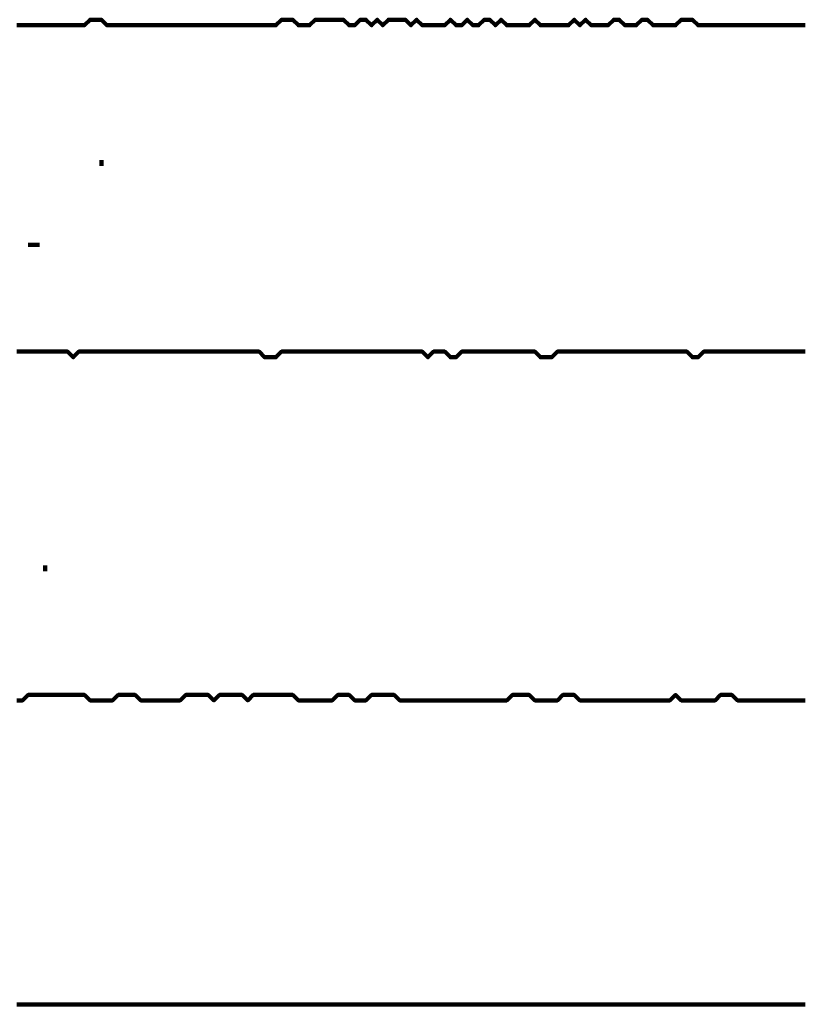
# Model space of a CAD drawing. Header units: metres. Extents: x 1959 to 4131, y 3282 to 4313.
# Tile 61 of 256: x 2131.86 to 2133.14, y 4296.33 to 4297.94. Entities that reach past the tile are written whole.
import ezdxf

# ---------------------------------------------------------------- set-up
doc = ezdxf.new("R2010")
doc.units = ezdxf.units.M
doc.layers.add('P', color=250, linetype='Continuous', lineweight=100)

msp = doc.modelspace()

# ---------------------------------------------------------------- linework, layer by layer
at = {"layer": 'P', "color": 0, "linetype": 'Continuous'}
for points in [[(2131.8568, 4297.9316), (2131.8661, 4297.9316), (2131.8753, 4297.9316), (2131.8845, 4297.9316), (2131.8938, 4297.9316), (2131.903, 4297.9316), (2131.9122, 4297.9316), (2131.9215, 4297.9316), (2131.9307, 4297.9316), (2131.9399, 4297.9316), (2131.9492, 4297.9316), (2131.9584, 4297.9316), (2131.9676, 4297.9316), (2131.9768, 4297.9408), (2131.9861, 4297.9408), (2131.9953, 4297.9408), (2132.0045, 4297.9316), (2132.0138, 4297.9316), (2132.023, 4297.9316), (2132.0322, 4297.9316), (2132.0415, 4297.9316), (2132.0507, 4297.9316), (2132.0599, 4297.9316), (2132.0692, 4297.9316), (2132.0784, 4297.9316), (2132.0876, 4297.9316), (2132.0968, 4297.9316), (2132.1061, 4297.9316), (2132.1153, 4297.9316), (2132.1245, 4297.9316), (2132.1338, 4297.9316), (2132.143, 4297.9316), (2132.1522, 4297.9316), (2132.1615, 4297.9316), (2132.1707, 4297.9316), (2132.1799, 4297.9316), (2132.1892, 4297.9316), (2132.1984, 4297.9316), (2132.2076, 4297.9316), (2132.2168, 4297.9316), (2132.2261, 4297.9316), (2132.2353, 4297.9316), (2132.2445, 4297.9316), (2132.2538, 4297.9316), (2132.263, 4297.9316), (2132.2722, 4297.9316), (2132.2815, 4297.9316), (2132.2907, 4297.9408), (2132.2999, 4297.9408), (2132.3092, 4297.9408), (2132.3184, 4297.9316), (2132.3276, 4297.9316), (2132.3368, 4297.9316), (2132.3461, 4297.9408), (2132.3553, 4297.9408), (2132.3645, 4297.9408), (2132.3738, 4297.9408), (2132.383, 4297.9408), (2132.3922, 4297.9408), (2132.4015, 4297.9316), (2132.4107, 4297.9316), (2132.4199, 4297.9408), (2132.4292, 4297.9408), (2132.4384, 4297.9316), (2132.4476, 4297.9408), (2132.4568, 4297.9316), (2132.4661, 4297.9408), (2132.4753, 4297.9408), (2132.4845, 4297.9408), (2132.4938, 4297.9408), (2132.503, 4297.9316), (2132.5122, 4297.9408), (2132.5215, 4297.9316), (2132.5307, 4297.9316), (2132.5399, 4297.9316), (2132.5492, 4297.9316), (2132.5584, 4297.9316), (2132.5676, 4297.9408), (2132.5768, 4297.9316), (2132.5861, 4297.9316), (2132.5953, 4297.9408), (2132.6045, 4297.9316), (2132.6138, 4297.9316), (2132.623, 4297.9408), (2132.6322, 4297.9408), (2132.6415, 4297.9316), (2132.6507, 4297.9408), (2132.6599, 4297.9316), (2132.6692, 4297.9316), (2132.6784, 4297.9316), (2132.6876, 4297.9316), (2132.6968, 4297.9316), (2132.7061, 4297.9408), (2132.7153, 4297.9316), (2132.7245, 4297.9316), (2132.7338, 4297.9316), (2132.743, 4297.9316), (2132.7522, 4297.9316), (2132.7615, 4297.9316), (2132.7707, 4297.9408), (2132.7799, 4297.9316), (2132.7892, 4297.9408), (2132.7984, 4297.9316), (2132.8076, 4297.9316), (2132.8168, 4297.9316), (2132.8261, 4297.9316), (2132.8353, 4297.9408), (2132.8445, 4297.9408), (2132.8538, 4297.9316), (2132.863, 4297.9316), (2132.8722, 4297.9316), (2132.8815, 4297.9408), (2132.8907, 4297.9408), (2132.8999, 4297.9316), (2132.9092, 4297.9316), (2132.9184, 4297.9316), (2132.9276, 4297.9316), (2132.9368, 4297.9316), (2132.9461, 4297.9408), (2132.9553, 4297.9408), (2132.9645, 4297.9408), (2132.9738, 4297.9316), (2132.983, 4297.9316), (2132.9922, 4297.9316), (2133.0015, 4297.9316), (2133.0107, 4297.9316), (2133.0199, 4297.9316), (2133.0292, 4297.9316), (2133.0384, 4297.9316), (2133.0476, 4297.9316), (2133.0568, 4297.9316), (2133.0661, 4297.9316), (2133.0753, 4297.9316), (2133.0845, 4297.9316), (2133.0938, 4297.9316), (2133.103, 4297.9316), (2133.1122, 4297.9316), (2133.1215, 4297.9316), (2133.1307, 4297.9316), (2133.1399, 4297.9316), (2133.1492, 4297.9316)], [(2131.9953, 4297.7101), (2131.9953, 4297.7008)], [(2131.8753, 4297.5716), (2131.8938, 4297.5716)], [(2131.8568, 4297.3962), (2131.8661, 4297.3962), (2131.8753, 4297.3962), (2131.8845, 4297.3962), (2131.8938, 4297.3962), (2131.903, 4297.3962), (2131.9122, 4297.3962), (2131.9215, 4297.3962), (2131.9307, 4297.3962), (2131.9399, 4297.3962), (2131.9492, 4297.387), (2131.9584, 4297.3962), (2131.9676, 4297.3962), (2131.9768, 4297.3962), (2131.9861, 4297.3962), (2131.9953, 4297.3962), (2132.0045, 4297.3962), (2132.0138, 4297.3962), (2132.023, 4297.3962), (2132.0322, 4297.3962), (2132.0415, 4297.3962), (2132.0507, 4297.3962), (2132.0599, 4297.3962), (2132.0692, 4297.3962), (2132.0784, 4297.3962), (2132.0876, 4297.3962), (2132.0968, 4297.3962), (2132.1061, 4297.3962), (2132.1153, 4297.3962), (2132.1245, 4297.3962), (2132.1338, 4297.3962), (2132.143, 4297.3962), (2132.1522, 4297.3962), (2132.1615, 4297.3962), (2132.1707, 4297.3962), (2132.1799, 4297.3962), (2132.1892, 4297.3962), (2132.1984, 4297.3962), (2132.2076, 4297.3962), (2132.2168, 4297.3962), (2132.2261, 4297.3962), (2132.2353, 4297.3962), (2132.2445, 4297.3962), (2132.2538, 4297.3962), (2132.263, 4297.387), (2132.2722, 4297.387), (2132.2815, 4297.387), (2132.2907, 4297.3962), (2132.2999, 4297.3962), (2132.3092, 4297.3962), (2132.3184, 4297.3962), (2132.3276, 4297.3962), (2132.3368, 4297.3962), (2132.3461, 4297.3962), (2132.3553, 4297.3962), (2132.3645, 4297.3962), (2132.3738, 4297.3962), (2132.383, 4297.3962), (2132.3922, 4297.3962), (2132.4015, 4297.3962), (2132.4107, 4297.3962), (2132.4199, 4297.3962), (2132.4292, 4297.3962), (2132.4384, 4297.3962), (2132.4476, 4297.3962), (2132.4568, 4297.3962), (2132.4661, 4297.3962), (2132.4753, 4297.3962), (2132.4845, 4297.3962), (2132.4938, 4297.3962), (2132.503, 4297.3962), (2132.5122, 4297.3962), (2132.5215, 4297.3962), (2132.5307, 4297.387), (2132.5399, 4297.3962), (2132.5492, 4297.3962), (2132.5584, 4297.3962), (2132.5676, 4297.387), (2132.5768, 4297.387), (2132.5861, 4297.3962), (2132.5953, 4297.3962), (2132.6045, 4297.3962), (2132.6138, 4297.3962), (2132.623, 4297.3962), (2132.6322, 4297.3962), (2132.6415, 4297.3962), (2132.6507, 4297.3962), (2132.6599, 4297.3962), (2132.6692, 4297.3962), (2132.6784, 4297.3962), (2132.6876, 4297.3962), (2132.6968, 4297.3962), (2132.7061, 4297.3962), (2132.7153, 4297.387), (2132.7245, 4297.387), (2132.7338, 4297.387), (2132.743, 4297.3962), (2132.7522, 4297.3962), (2132.7615, 4297.3962), (2132.7707, 4297.3962), (2132.7799, 4297.3962), (2132.7892, 4297.3962), (2132.7984, 4297.3962), (2132.8076, 4297.3962), (2132.8168, 4297.3962), (2132.8261, 4297.3962), (2132.8353, 4297.3962), (2132.8445, 4297.3962), (2132.8538, 4297.3962), (2132.863, 4297.3962), (2132.8722, 4297.3962), (2132.8815, 4297.3962), (2132.8907, 4297.3962), (2132.8999, 4297.3962), (2132.9092, 4297.3962), (2132.9184, 4297.3962), (2132.9276, 4297.3962), (2132.9368, 4297.3962), (2132.9461, 4297.3962), (2132.9553, 4297.3962), (2132.9645, 4297.387), (2132.9738, 4297.387), (2132.983, 4297.3962), (2132.9922, 4297.3962), (2133.0015, 4297.3962), (2133.0107, 4297.3962), (2133.0199, 4297.3962), (2133.0292, 4297.3962), (2133.0384, 4297.3962), (2133.0476, 4297.3962), (2133.0568, 4297.3962), (2133.0661, 4297.3962), (2133.0753, 4297.3962), (2133.0845, 4297.3962), (2133.0938, 4297.3962), (2133.103, 4297.3962), (2133.1122, 4297.3962), (2133.1215, 4297.3962), (2133.1307, 4297.3962), (2133.1399, 4297.3962), (2133.1492, 4297.3962)], [(2131.903, 4297.0454), (2131.903, 4297.0362)], [(2131.8568, 4296.8239), (2131.8661, 4296.8239), (2131.8753, 4296.8331), (2131.8845, 4296.8331), (2131.8938, 4296.8331), (2131.903, 4296.8331), (2131.9122, 4296.8331), (2131.9215, 4296.8331), (2131.9307, 4296.8331), (2131.9399, 4296.8331), (2131.9492, 4296.8331), (2131.9584, 4296.8331), (2131.9676, 4296.8331), (2131.9768, 4296.8239), (2131.9861, 4296.8239), (2131.9953, 4296.8239), (2132.0045, 4296.8239), (2132.0138, 4296.8239), (2132.023, 4296.8331), (2132.0322, 4296.8331), (2132.0415, 4296.8331), (2132.0507, 4296.8331), (2132.0599, 4296.8239), (2132.0692, 4296.8239), (2132.0784, 4296.8239), (2132.0876, 4296.8239), (2132.0968, 4296.8239), (2132.1061, 4296.8239), (2132.1153, 4296.8239), (2132.1245, 4296.8239), (2132.1338, 4296.8331), (2132.143, 4296.8331), (2132.1522, 4296.8331), (2132.1615, 4296.8331), (2132.1707, 4296.8331), (2132.1799, 4296.8239), (2132.1892, 4296.8331), (2132.1984, 4296.8331), (2132.2076, 4296.8331), (2132.2168, 4296.8331), (2132.2261, 4296.8331), (2132.2353, 4296.8239), (2132.2445, 4296.8331), (2132.2538, 4296.8331), (2132.263, 4296.8331), (2132.2722, 4296.8331), (2132.2815, 4296.8331), (2132.2907, 4296.8331), (2132.2999, 4296.8331), (2132.3092, 4296.8331), (2132.3184, 4296.8239), (2132.3276, 4296.8239), (2132.3368, 4296.8239), (2132.3461, 4296.8239), (2132.3553, 4296.8239), (2132.3645, 4296.8239), (2132.3738, 4296.8239), (2132.383, 4296.8331), (2132.3922, 4296.8331), (2132.4015, 4296.8331), (2132.4107, 4296.8239), (2132.4199, 4296.8239), (2132.4292, 4296.8239), (2132.4384, 4296.8331), (2132.4476, 4296.8331), (2132.4568, 4296.8331), (2132.4661, 4296.8331), (2132.4753, 4296.8331), (2132.4845, 4296.8239), (2132.4938, 4296.8239), (2132.503, 4296.8239), (2132.5122, 4296.8239), (2132.5215, 4296.8239), (2132.5307, 4296.8239), (2132.5399, 4296.8239), (2132.5492, 4296.8239), (2132.5584, 4296.8239), (2132.5676, 4296.8239), (2132.5768, 4296.8239), (2132.5861, 4296.8239), (2132.5953, 4296.8239), (2132.6045, 4296.8239), (2132.6138, 4296.8239), (2132.623, 4296.8239), (2132.6322, 4296.8239), (2132.6415, 4296.8239), (2132.6507, 4296.8239), (2132.6599, 4296.8239), (2132.6692, 4296.8331), (2132.6784, 4296.8331), (2132.6876, 4296.8331), (2132.6968, 4296.8331), (2132.7061, 4296.8239), (2132.7153, 4296.8239), (2132.7245, 4296.8239), (2132.7338, 4296.8239), (2132.743, 4296.8239), (2132.7522, 4296.8331), (2132.7615, 4296.8331), (2132.7707, 4296.8331), (2132.7799, 4296.8239), (2132.7892, 4296.8239), (2132.7984, 4296.8239), (2132.8076, 4296.8239), (2132.8168, 4296.8239), (2132.8261, 4296.8239), (2132.8353, 4296.8239), (2132.8445, 4296.8239), (2132.8538, 4296.8239), (2132.863, 4296.8239), (2132.8722, 4296.8239), (2132.8815, 4296.8239), (2132.8907, 4296.8239), (2132.8999, 4296.8239), (2132.9092, 4296.8239), (2132.9184, 4296.8239), (2132.9276, 4296.8239), (2132.9368, 4296.8331), (2132.9461, 4296.8239), (2132.9553, 4296.8239), (2132.9645, 4296.8239), (2132.9738, 4296.8239), (2132.983, 4296.8239), (2132.9922, 4296.8239), (2133.0015, 4296.8239), (2133.0107, 4296.8331), (2133.0199, 4296.8331), (2133.0292, 4296.8331), (2133.0384, 4296.8239), (2133.0476, 4296.8239), (2133.0568, 4296.8239), (2133.0661, 4296.8239), (2133.0753, 4296.8239), (2133.0845, 4296.8239), (2133.0938, 4296.8239), (2133.103, 4296.8239), (2133.1122, 4296.8239), (2133.1215, 4296.8239), (2133.1307, 4296.8239), (2133.1399, 4296.8239), (2133.1492, 4296.8239)], [(2133.1492, 4296.3254), (2133.1399, 4296.3254), (2133.1307, 4296.3254), (2133.1215, 4296.3254), (2133.1122, 4296.3254), (2133.103, 4296.3254), (2133.0938, 4296.3254), (2133.0845, 4296.3254), (2133.0753, 4296.3254), (2133.0661, 4296.3254), (2133.0568, 4296.3254), (2133.0476, 4296.3254), (2133.0384, 4296.3254), (2133.0292, 4296.3254), (2133.0199, 4296.3254), (2133.0107, 4296.3254), (2133.0015, 4296.3254), (2132.9922, 4296.3254), (2132.983, 4296.3254), (2132.9738, 4296.3254), (2132.9645, 4296.3254), (2132.9553, 4296.3254), (2132.9461, 4296.3254), (2132.9368, 4296.3254), (2132.9276, 4296.3254), (2132.9184, 4296.3254), (2132.9092, 4296.3254), (2132.8999, 4296.3254), (2132.8907, 4296.3254), (2132.8815, 4296.3254), (2132.8722, 4296.3254), (2132.863, 4296.3254), (2132.8538, 4296.3254), (2132.8445, 4296.3254), (2132.8353, 4296.3254), (2132.8261, 4296.3254), (2132.8168, 4296.3254), (2132.8076, 4296.3254), (2132.7984, 4296.3254), (2132.7892, 4296.3254), (2132.7799, 4296.3254), (2132.7707, 4296.3254), (2132.7615, 4296.3254), (2132.7522, 4296.3254), (2132.743, 4296.3254), (2132.7338, 4296.3254), (2132.7245, 4296.3254), (2132.7153, 4296.3254), (2132.7061, 4296.3254), (2132.6968, 4296.3254), (2132.6876, 4296.3254), (2132.6784, 4296.3254), (2132.6692, 4296.3254), (2132.6599, 4296.3254), (2132.6507, 4296.3254), (2132.6415, 4296.3254), (2132.6322, 4296.3254), (2132.623, 4296.3254), (2132.6138, 4296.3254), (2132.6045, 4296.3254), (2132.5953, 4296.3254), (2132.5861, 4296.3254), (2132.5768, 4296.3254), (2132.5676, 4296.3254), (2132.5584, 4296.3254), (2132.5492, 4296.3254), (2132.5399, 4296.3254), (2132.5307, 4296.3254), (2132.5215, 4296.3254), (2132.5122, 4296.3254), (2132.503, 4296.3254), (2132.4938, 4296.3254), (2132.4845, 4296.3254), (2132.4753, 4296.3254), (2132.4661, 4296.3254), (2132.4568, 4296.3254), (2132.4476, 4296.3254), (2132.4384, 4296.3254), (2132.4292, 4296.3254), (2132.4199, 4296.3254), (2132.4107, 4296.3254), (2132.4015, 4296.3254), (2132.3922, 4296.3254), (2132.383, 4296.3254), (2132.3738, 4296.3254), (2132.3645, 4296.3254), (2132.3553, 4296.3254), (2132.3461, 4296.3254), (2132.3368, 4296.3254), (2132.3276, 4296.3254), (2132.3184, 4296.3254), (2132.3092, 4296.3254), (2132.2999, 4296.3254), (2132.2907, 4296.3254), (2132.2815, 4296.3254), (2132.2722, 4296.3254), (2132.263, 4296.3254), (2132.2538, 4296.3254), (2132.2445, 4296.3254), (2132.2353, 4296.3254), (2132.2261, 4296.3254), (2132.2168, 4296.3254), (2132.2076, 4296.3254), (2132.1984, 4296.3254), (2132.1892, 4296.3254), (2132.1799, 4296.3254), (2132.1707, 4296.3254), (2132.1615, 4296.3254), (2132.1522, 4296.3254), (2132.143, 4296.3254), (2132.1338, 4296.3254), (2132.1245, 4296.3254), (2132.1153, 4296.3254), (2132.1061, 4296.3254), (2132.0968, 4296.3254), (2132.0876, 4296.3254), (2132.0784, 4296.3254), (2132.0692, 4296.3254), (2132.0599, 4296.3254), (2132.0507, 4296.3254), (2132.0415, 4296.3254), (2132.0322, 4296.3254), (2132.023, 4296.3254), (2132.0138, 4296.3254), (2132.0045, 4296.3254), (2131.9953, 4296.3254), (2131.9861, 4296.3254), (2131.9768, 4296.3254), (2131.9676, 4296.3254), (2131.9584, 4296.3254), (2131.9492, 4296.3254), (2131.9399, 4296.3254), (2131.9307, 4296.3254), (2131.9215, 4296.3254), (2131.9122, 4296.3254), (2131.903, 4296.3254), (2131.8938, 4296.3254), (2131.8845, 4296.3254), (2131.8753, 4296.3254), (2131.8661, 4296.3254), (2131.8568, 4296.3254)]]:
    msp.add_lwpolyline(points, dxfattribs=at)

doc.saveas('drawing.dxf')
